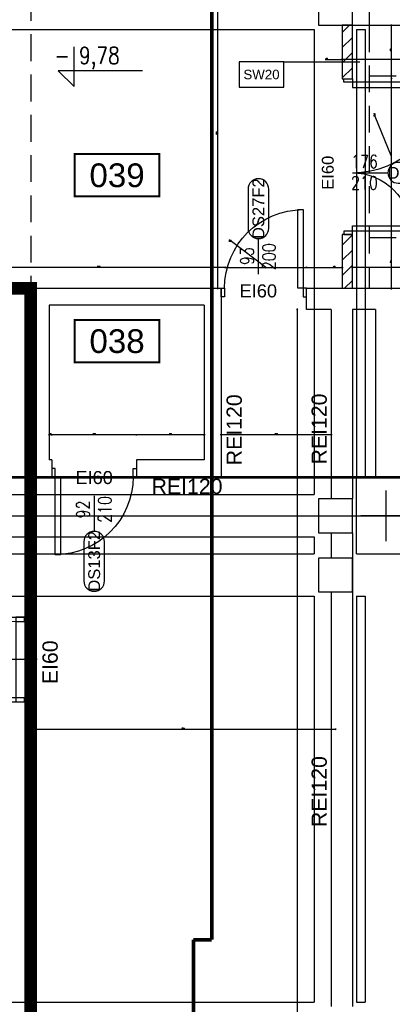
# Model space of a CAD drawing. Header units: centimetres. Extents: x -156440 to 298236, y -263599 to 81430.
# Tile 56 of 170: x 135695 to 140096, y -139007 to -127367. Entities that reach past the tile are written whole.
import ezdxf
from ezdxf.enums import TextEntityAlignment as Align

# ---------------------------------------------------------------- set-up
doc = ezdxf.new("R2010")
doc.units = ezdxf.units.CM
doc.header["$LTSCALE"] = 50
doc.header["$PDMODE"] = 35
doc.header["$PDSIZE"] = 0.1
for name, pattern in [('01-101 Went PP Poziom -2$0$DASHDOT2', [12.7, 6.35, -3.175, 0, -3.175]), ('DOT2', [3.175, 0, -3.175]), ('Kondygnacja -2$0$DIVIDE', [31.75, 12.7, -6.35, 0, -6.35, 0, -6.35]), ('Kondygnacja -2$0$HIDDEN', [9.525, 6.35, -3.175]), ('Kondygnacja -2$0$HIDDEN2', [4.7625, 3.175, -1.5875]), ('Linie przekrojowe$0$DASHDOT', [25.4, 12.7, -6.35, 0, -6.35]), ('Osie rzutów$0$DASHDOT2', [12.7, 6.35, -3.175, 0, -3.175])]:
    doc.linetypes.add(name, pattern=pattern)
doc.layers.get('0').update_dxf_attribs({"color": 8})
doc.layers.get('DEFPOINTS').update_dxf_attribs({"color": 8})
for name, color, linetype in [('01-101 Went PP Poziom -2$0$L_linie przekrojowe', 213, 'Continuous'), ('Kondygnacja -2$0$ARCH_ETAPOWANIE', 8, 'Kondygnacja -2$0$DIVIDE'), ('Kondygnacja -2$0$ARCH_INFO_ETYK_DRZWI', 8, 'Continuous'), ('Kondygnacja -2$0$ARCH_INFO_KOTY_WYSOKOŚCIOWE_IST', 8, 'Continuous'), ('Kondygnacja -2$0$ARCH_INFO_ODPORNOŚĆ OGNIOWA', 8, 'Continuous'), ('Kondygnacja -2$0$ARCH_INFO_OPISY_PRZEGRODY', 8, 'Continuous'), ('Kondygnacja -2$0$ARCH_KONSTR_POWYŻEJ RZUTU_IST', 8, 'Kondygnacja -2$0$HIDDEN2'), ('Kondygnacja -2$0$ARCH_MUROWANE', 8, 'Continuous'), ('Kondygnacja -2$0$ARCH_MUROWANE_IST', 9, 'Continuous'), ('Kondygnacja -2$0$ARCH_NIEWIDOK_IST', 8, 'Kondygnacja -2$0$HIDDEN'), ('Kondygnacja -2$0$ARCH_WYBURZENIA', 8, 'DOT2'), ('Kondygnacja -2$0$ARCH_ŚLUSARKA_DRZWI', 8, 'Continuous'), ('Kondygnacja -2$0$ARCH_ŚLUSARKA_DRZWI_IST', 8, 'Continuous'), ('Kondygnacja -2$0$ARCH_ŻELBET_IST', 9, 'Continuous'), ('Osie rzutów$0$ARCH_INFO_OSIE_IST', 8, 'Osie rzutów$0$DASHDOT2'), ('Pomieszczenia -2$0$ARCH_INFO_AREA_ETYKIETY_200', 8, 'Continuous')]:
    doc.layers.add(name, color=color, linetype=linetype)
for name, color, linetype, lineweight in [('Kondygnacja -2$0$_SP KORYTA', 8, 'Continuous', 25), ('Kondygnacja -2$0$ARCH_INFO_WYMIARY', 8, 'Continuous', 9), ('Linie przekrojowe$0$ARCH_LINIE PRZEKROJOWE', 8, 'Continuous', 25)]:
    doc.layers.add(name, color=color, linetype=linetype, lineweight=lineweight)
doc.styles.add('Kondygnacja -2$0$Arial', font='ARIAL.TTF')
doc.styles.add('Kondygnacja -2$0$Romans', font='Romans.shx', dxfattribs={"width": 0.7})
doc.styles.add('Kondygnacja -2$0$ROMANS-50-CM', font='romans.shx', dxfattribs={"width": 0.8, "height": 10})
doc.styles.add('Pomieszczenia -2$0$Arial', font='ARIAL.TTF')
doc.dimstyles.new('Kondygnacja -2$0$Wymiary 1-100', dxfattribs={"dimtxt": 12, "dimasz": 10, "dimexe": 5, "dimexo": 0, "dimgap": 4, "dimtad": 1, "dimrnd": 0.5, "dimzin": 12, "dimdsep": 46, "dimtxsty": 'Kondygnacja -2$0$Romans', "dimblk": 'Kondygnacja -2$0$_Oblique', "dimcen": 10, "dimdle": 10, "dimclrt": 55, "dimazin": 0, "dimtfac": 1, "dimtmove": 1, "dimatfit": 3, "dimfxl": 0, "dimtolj": 1, "dimtzin": 0, "dimarcsym": 0})

# ---------------------------------------------------------------- blocks, each defined once
blk = doc.blocks.new('Osie rzutów')
at = {"layer": 'Osie rzutów$0$ARCH_INFO_OSIE_IST', "ltscale": 10}
for p, q in [((6200, 12510), (6200, 4800)), ((6200, 12510), (6200, 4571.18)), ((6260, 12510), (6260, 4623.26)), ((6260, 8570), (6260, 8630)), ((4436.04, 8600), (15156.54, 8600)), ((6290, 8600), (6230, 8600))]:
    blk.add_line(p, q, dxfattribs=at)
blk = doc.blocks.new('Linie przekrojowe')
at = {"layer": 'Linie przekrojowe$0$ARCH_LINIE PRZEKROJOWE', "linetype": 'Linie przekrojowe$0$DASHDOT', "ltscale": 5, "const_width": 3, "flags": 128}
blk.add_lwpolyline([(4872.3, 8645.5), (13243.8, 8645.5)], dxfattribs=at)
blk = doc.blocks.new('Kondygnacja -2$0$T-drzwi_dół-200')
at = {"layer": 'Kondygnacja -2$0$ARCH_INFO_ETYK_DRZWI'}
blk.add_line((0, 0), (0, -60), dxfattribs=at)
blk.add_lwpolyline([(-17.5, -77.5), (-17.5, -143.7, 1), (17.5, -143.7), (17.5, -77.5, 1)], format="xyb", close=True, dxfattribs=at)
at = {"layer": 'Kondygnacja -2$0$ARCH_INFO_ETYK_DRZWI', "style": 'Kondygnacja -2$0$Romans', "width": 0.8}
for tag, p in [('ADS_DRZWI:SZEROKOŚĆ', (-7.9, -23)), ('ADS_DRZWI:WYSOKOŚĆ', (29, -23))]:
    blk.add_attdef(tag, text='', height=22, rotation=90, dxfattribs=at).set_placement(p, align=Align.CENTER)
at = {"layer": 'Kondygnacja -2$0$ARCH_INFO_ETYK_DRZWI', "color": 1, "style": 'Kondygnacja -2$0$Arial'}
blk.add_attdef('ADS_DRZWI:ODPORNOŚĆ_OGNIOWA', text='', height=22, dxfattribs=at).set_placement((-0.1, 13.3), align=Align.BOTTOM_CENTER)
at = {"layer": 'Kondygnacja -2$0$ARCH_INFO_ETYK_DRZWI', "style": 'Kondygnacja -2$0$Arial'}
blk.add_attdef('ADS_DRZWI:SYMBOL', text='', height=20, rotation=90, dxfattribs=at).set_placement((0, -110.6), align=Align.MIDDLE)
blk = doc.blocks.new('Kondygnacja -2$0$T-drzwi_prawe-200')
at = {"layer": 'Kondygnacja -2$0$ARCH_INFO_ETYK_DRZWI'}
blk.add_line((0, 0), (60, 0), dxfattribs=at)
blk.add_lwpolyline([(143.7, 17.5), (77.5, 17.5, 1), (77.5, -17.5), (143.7, -17.5, 1)], format="xyb", close=True, dxfattribs=at)
at = {"layer": 'Kondygnacja -2$0$ARCH_INFO_ETYK_DRZWI', "color": 1, "style": 'Kondygnacja -2$0$Arial'}
blk.add_attdef('ADS_DRZWI:ODPORNOŚĆ_OGNIOWA', text='', height=20, rotation=90, dxfattribs=at).set_placement((-25.5, 0.1), align=Align.BOTTOM_CENTER)
at = {"layer": 'Kondygnacja -2$0$ARCH_INFO_ETYK_DRZWI', "style": 'Kondygnacja -2$0$Romans', "width": 0.8}
for tag, p in [('ADS_DRZWI:SZEROKOŚĆ', (20.5, 8)), ('ADS_DRZWI:WYSOKOŚĆ', (20.5, -28))]:
    blk.add_attdef(tag, text='', height=22, dxfattribs=at).set_placement(p, align=Align.CENTER)
at = {"layer": 'Kondygnacja -2$0$ARCH_INFO_ETYK_DRZWI', "style": 'Kondygnacja -2$0$Arial'}
blk.add_attdef('ADS_DRZWI:SYMBOL', text='', height=20, dxfattribs=at).set_placement((110.7, 0), align=Align.MIDDLE)
blk = doc.blocks.new('Kondygnacja -2$0$T-drzwi_góra-200')
at = {"layer": 'Kondygnacja -2$0$ARCH_INFO_ETYK_DRZWI'}
blk.add_line((0, 0), (0, 60), dxfattribs=at)
blk.add_lwpolyline([(-17.5, 143.7), (-17.5, 77.5, 1), (17.5, 77.5), (17.5, 143.7, 1)], format="xyb", close=True, dxfattribs=at)
at = {"layer": 'Kondygnacja -2$0$ARCH_INFO_ETYK_DRZWI', "style": 'Kondygnacja -2$0$Arial'}
blk.add_attdef('ADS_DRZWI:SYMBOL', text='', height=20, rotation=90, dxfattribs=at).set_placement((0, 110.6), align=Align.MIDDLE)
at = {"layer": 'Kondygnacja -2$0$ARCH_INFO_ETYK_DRZWI', "style": 'Kondygnacja -2$0$Romans', "width": 0.8}
for tag, p in [('ADS_DRZWI:SZEROKOŚĆ', (-8, 30.5)), ('ADS_DRZWI:WYSOKOŚĆ', (29, 29.5))]:
    blk.add_attdef(tag, text='', height=22, rotation=90, dxfattribs=at).set_placement(p, align=Align.CENTER)
at = {"layer": 'Kondygnacja -2$0$ARCH_INFO_ETYK_DRZWI', "color": 1, "style": 'Kondygnacja -2$0$Arial'}
blk.add_attdef('ADS_DRZWI:ODPORNOŚĆ_OGNIOWA', text='', height=22, dxfattribs=at).set_placement((-0.1, -45.8), align=Align.BOTTOM_CENTER)
blk = doc.blocks.new('Kondygnacja -2$0$_Oblique')
at = {"color": 0, "linetype": 'ByBlock', "lineweight": -2}
blk.add_line((-0.5, -0.5), (0.5, 0.5), dxfattribs=at)
blk = doc.blocks.new('*D238')
at = {"layer": 'DEFPOINTS', "color": 0}
for p in [(135824, -135432), (139424, -135432), (139424, -135756)]:
    blk.add_point(p, dxfattribs=at)
at = {"layer": 'Kondygnacja -2$0$ARCH_INFO_WYMIARY', "color": 0, "lineweight": -2}
for p, q in [((135814, -135756), (139434, -135756)), ((135824, -135748), (135824, -135761)), ((139424, -135748), (139424, -135761))]:
    blk.add_line(p, q, dxfattribs=at)
at = {"layer": 'Kondygnacja -2$0$ARCH_INFO_WYMIARY', "color": 0, "lineweight": -2, "xscale": 10, "yscale": 10, "zscale": 10, "rotation": 180}
blk.add_blockref('Kondygnacja -2$0$_Oblique', (135824, -135756), dxfattribs=at)
at = {"layer": 'Kondygnacja -2$0$ARCH_INFO_WYMIARY', "color": 0, "lineweight": -2, "xscale": 10, "yscale": 10, "zscale": 10}
blk.add_blockref('Kondygnacja -2$0$_Oblique', (139424, -135756), dxfattribs=at)
at = {"layer": 'Kondygnacja -2$0$ARCH_INFO_WYMIARY', "color": 55, "insert": (137624, -135746), "char_height": 12, "attachment_point": 5, "style": 'Kondygnacja -2$0$Romans'}
blk.add_mtext('\\A1;3600', dxfattribs=at)
blk = doc.blocks.new('*D189')
at = {"layer": 'DEFPOINTS', "color": 0}
for p in [(138630, -130792), (138630, -157432), (138974, -157432)]:
    blk.add_point(p, dxfattribs=at)
at = {"layer": 'Kondygnacja -2$0$ARCH_INFO_WYMIARY', "color": 0, "lineweight": -2}
for p, q in [((138966, -130792), (138979, -130792)), ((138974, -130782), (138974, -157442)), ((138966, -157432), (138979, -157432))]:
    blk.add_line(p, q, dxfattribs=at)
at = {"layer": 'Kondygnacja -2$0$ARCH_INFO_WYMIARY', "color": 0, "lineweight": -2, "xscale": 10, "yscale": 10, "zscale": 10}
for p, rotation in [((138974, -130792), 90), ((138974, -157432), 270)]:
    blk.add_blockref('Kondygnacja -2$0$_Oblique', p, dxfattribs=dict(at, rotation=rotation))
at = {"layer": 'Kondygnacja -2$0$ARCH_INFO_WYMIARY', "color": 55, "insert": (138964, -144112), "char_height": 12, "attachment_point": 5, "rotation": 90, "style": 'Kondygnacja -2$0$Romans'}
blk.add_mtext('\\A1;26640', dxfattribs=at)
blk = doc.blocks.new('*D242')
at = {"layer": 'DEFPOINTS', "color": 0}
for p in [(137824, -126872), (137824, -130542), (138030, -130542)]:
    blk.add_point(p, dxfattribs=at)
at = {"layer": 'Kondygnacja -2$0$ARCH_INFO_WYMIARY', "color": 0, "lineweight": -2}
for p, q in [((138022, -126872), (138035, -126872)), ((138030, -126862), (138030, -130552)), ((138022, -130542), (138035, -130542))]:
    blk.add_line(p, q, dxfattribs=at)
at = {"layer": 'Kondygnacja -2$0$ARCH_INFO_WYMIARY', "color": 0, "lineweight": -2, "xscale": 10, "yscale": 10, "zscale": 10}
for p, rotation in [((138030, -126872), 90), ((138030, -130542), 270)]:
    blk.add_blockref('Kondygnacja -2$0$_Oblique', p, dxfattribs=dict(at, rotation=rotation))
at = {"layer": 'Kondygnacja -2$0$ARCH_INFO_WYMIARY', "color": 55, "insert": (138020, -128707), "char_height": 12, "attachment_point": 5, "rotation": 90, "style": 'Kondygnacja -2$0$Romans'}
blk.add_mtext('\\A1;3670', dxfattribs=at)
blk = doc.blocks.new('*D191')
at = {"layer": 'DEFPOINTS', "color": 0}
for p in [(138074, -131705), (139374, -131705), (138074, -132274)]:
    blk.add_point(p, dxfattribs=at)
at = {"layer": 'Kondygnacja -2$0$ARCH_INFO_WYMIARY', "color": 0, "lineweight": -2}
for p, q in [((139384, -132274), (138064, -132274)), ((138074, -132266), (138074, -132279)), ((139374, -132266), (139374, -132279))]:
    blk.add_line(p, q, dxfattribs=at)
at = {"layer": 'Kondygnacja -2$0$ARCH_INFO_WYMIARY', "color": 0, "lineweight": -2, "xscale": 10, "yscale": 10, "zscale": 10, "rotation": 180}
blk.add_blockref('Kondygnacja -2$0$_Oblique', (138074, -132274), dxfattribs=at)
at = {"layer": 'Kondygnacja -2$0$ARCH_INFO_WYMIARY', "color": 0, "lineweight": -2, "xscale": 10, "yscale": 10, "zscale": 10}
blk.add_blockref('Kondygnacja -2$0$_Oblique', (139374, -132274), dxfattribs=at)
at = {"layer": 'Kondygnacja -2$0$ARCH_INFO_WYMIARY', "color": 55, "insert": (138724, -132264), "char_height": 12, "attachment_point": 5, "style": 'Kondygnacja -2$0$Romans'}
blk.add_mtext('\\A1;1300', dxfattribs=at)
blk = doc.blocks.new('*D192')
at = {"layer": 'DEFPOINTS', "color": 0}
for p in [(147969, -127432), (139624, -127522), (139624, -127838)]:
    blk.add_point(p, dxfattribs=at)
at = {"layer": 'Kondygnacja -2$0$ARCH_INFO_WYMIARY', "color": 0, "lineweight": -2}
for p, q in [((147979, -127838), (139614, -127838)), ((139624, -127830), (139624, -127843)), ((147969, -127830), (147969, -127843))]:
    blk.add_line(p, q, dxfattribs=at)
at = {"layer": 'Kondygnacja -2$0$ARCH_INFO_WYMIARY', "color": 0, "lineweight": -2, "xscale": 10, "yscale": 10, "zscale": 10, "rotation": 180}
blk.add_blockref('Kondygnacja -2$0$_Oblique', (139624, -127838), dxfattribs=at)
at = {"layer": 'Kondygnacja -2$0$ARCH_INFO_WYMIARY', "color": 0, "lineweight": -2, "xscale": 10, "yscale": 10, "zscale": 10}
blk.add_blockref('Kondygnacja -2$0$_Oblique', (147969, -127838), dxfattribs=at)
at = {"layer": 'Kondygnacja -2$0$ARCH_INFO_WYMIARY', "color": 55, "insert": (143797, -127828), "char_height": 12, "attachment_point": 5, "style": 'Kondygnacja -2$0$Romans'}
blk.add_mtext('\\A1;8345', dxfattribs=at)
blk = doc.blocks.new('*D194')
at = {"layer": 'DEFPOINTS', "color": 0}
for p in [(139624, -130295), (139624, -130548), (147969, -130662)]:
    blk.add_point(p, dxfattribs=at)
at = {"layer": 'Kondygnacja -2$0$ARCH_INFO_WYMIARY', "color": 0, "lineweight": -2}
for p, q in [((147979, -130295), (139614, -130295)), ((139624, -130303), (139624, -130290)), ((147969, -130303), (147969, -130290))]:
    blk.add_line(p, q, dxfattribs=at)
at = {"layer": 'Kondygnacja -2$0$ARCH_INFO_WYMIARY', "color": 0, "lineweight": -2, "xscale": 10, "yscale": 10, "zscale": 10, "rotation": 180}
blk.add_blockref('Kondygnacja -2$0$_Oblique', (139624, -130295), dxfattribs=at)
at = {"layer": 'Kondygnacja -2$0$ARCH_INFO_WYMIARY', "color": 0, "lineweight": -2, "xscale": 10, "yscale": 10, "zscale": 10}
blk.add_blockref('Kondygnacja -2$0$_Oblique', (147969, -130295), dxfattribs=at)
at = {"layer": 'Kondygnacja -2$0$ARCH_INFO_WYMIARY', "color": 55, "insert": (143797, -130285), "char_height": 12, "attachment_point": 5, "style": 'Kondygnacja -2$0$Romans'}
blk.add_mtext('\\A1;8345', dxfattribs=at)
blk = doc.blocks.new('*D208')
at = {"layer": 'DEFPOINTS', "color": 0}
for p in [(135074, -130295), (135074, -130542), (138124, -130542)]:
    blk.add_point(p, dxfattribs=at)
at = {"layer": 'Kondygnacja -2$0$ARCH_INFO_WYMIARY', "color": 0, "lineweight": -2}
for p, q in [((138134, -130295), (135064, -130295)), ((135074, -130303), (135074, -130290)), ((138124, -130303), (138124, -130290))]:
    blk.add_line(p, q, dxfattribs=at)
at = {"layer": 'Kondygnacja -2$0$ARCH_INFO_WYMIARY', "color": 0, "lineweight": -2, "xscale": 10, "yscale": 10, "zscale": 10, "rotation": 180}
blk.add_blockref('Kondygnacja -2$0$_Oblique', (135074, -130295), dxfattribs=at)
at = {"layer": 'Kondygnacja -2$0$ARCH_INFO_WYMIARY', "color": 0, "lineweight": -2, "xscale": 10, "yscale": 10, "zscale": 10}
blk.add_blockref('Kondygnacja -2$0$_Oblique', (138124, -130295), dxfattribs=at)
at = {"layer": 'Kondygnacja -2$0$ARCH_INFO_WYMIARY', "color": 55, "insert": (136627, -130285), "char_height": 12, "attachment_point": 5, "style": 'Kondygnacja -2$0$Romans'}
blk.add_mtext('\\A1;3050', dxfattribs=at)
blk = doc.blocks.new('*D211')
at = {"layer": 'DEFPOINTS', "color": 0}
for p in [(139084, -130295), (138124, -130542), (139084, -130542)]:
    blk.add_point(p, dxfattribs=at)
at = {"layer": 'Kondygnacja -2$0$ARCH_INFO_WYMIARY', "color": 0, "lineweight": -2}
for p, q in [((138195, -129987), (138165, -129987)), ((138604, -130295), (138195, -129987)), ((138114, -130295), (139094, -130295)), ((138124, -130303), (138124, -130290)), ((139084, -130303), (139084, -130290))]:
    blk.add_line(p, q, dxfattribs=at)
at = {"layer": 'Kondygnacja -2$0$ARCH_INFO_WYMIARY', "color": 0, "lineweight": -2, "xscale": 10, "yscale": 10, "zscale": 10, "rotation": 180}
blk.add_blockref('Kondygnacja -2$0$_Oblique', (138124, -130295), dxfattribs=at)
at = {"layer": 'Kondygnacja -2$0$ARCH_INFO_WYMIARY', "color": 0, "lineweight": -2, "xscale": 10, "yscale": 10, "zscale": 10}
blk.add_blockref('Kondygnacja -2$0$_Oblique', (139084, -130295), dxfattribs=at)
at = {"layer": 'Kondygnacja -2$0$ARCH_INFO_WYMIARY', "color": 55, "insert": (138180, -129977), "char_height": 12, "attachment_point": 5, "style": 'Kondygnacja -2$0$Romans'}
blk.add_mtext('\\A1;960', dxfattribs=at)
blk = doc.blocks.new('*D212')
at = {"layer": 'DEFPOINTS', "color": 0}
for p in [(139504, -130295), (139084, -130542), (139504, -130542)]:
    blk.add_point(p, dxfattribs=at)
at = {"layer": 'Kondygnacja -2$0$ARCH_INFO_WYMIARY', "color": 0, "lineweight": -2}
for p, q in [((139074, -130295), (139514, -130295)), ((139084, -130303), (139084, -130290)), ((139504, -130303), (139504, -130290))]:
    blk.add_line(p, q, dxfattribs=at)
at = {"layer": 'Kondygnacja -2$0$ARCH_INFO_WYMIARY', "color": 0, "lineweight": -2, "xscale": 10, "yscale": 10, "zscale": 10, "rotation": 180}
blk.add_blockref('Kondygnacja -2$0$_Oblique', (139084, -130295), dxfattribs=at)
at = {"layer": 'Kondygnacja -2$0$ARCH_INFO_WYMIARY', "color": 0, "lineweight": -2, "xscale": 10, "yscale": 10, "zscale": 10}
blk.add_blockref('Kondygnacja -2$0$_Oblique', (139504, -130295), dxfattribs=at)
at = {"layer": 'Kondygnacja -2$0$ARCH_INFO_WYMIARY', "color": 55, "insert": (139409, -130285), "char_height": 12, "attachment_point": 5, "style": 'Kondygnacja -2$0$Romans'}
blk.add_mtext('\\A1;420', dxfattribs=at)
blk = doc.blocks.new('*D213')
at = {"layer": 'DEFPOINTS', "color": 0}
for p in [(139624, -129907), (140087, -129907), (139706, -130548)]:
    blk.add_point(p, dxfattribs=at)
at = {"layer": 'Kondygnacja -2$0$ARCH_INFO_WYMIARY', "color": 0, "lineweight": -2}
for p, q in [((140087, -130558), (140087, -129897)), ((140079, -129907), (140092, -129907)), ((140079, -130548), (140092, -130548))]:
    blk.add_line(p, q, dxfattribs=at)
at = {"layer": 'Kondygnacja -2$0$ARCH_INFO_WYMIARY', "color": 0, "lineweight": -2, "xscale": 10, "yscale": 10, "zscale": 10}
for p, rotation in [((140087, -129907), 90), ((140087, -130548), 270)]:
    blk.add_blockref('Kondygnacja -2$0$_Oblique', p, dxfattribs=dict(at, rotation=rotation))
at = {"layer": 'Kondygnacja -2$0$ARCH_INFO_WYMIARY', "color": 55, "insert": (140077, -130227), "char_height": 12, "attachment_point": 5, "rotation": 90, "style": 'Kondygnacja -2$0$Romans'}
blk.add_mtext('\\A1;641', dxfattribs=at)
blk = doc.blocks.new('*D214')
at = {"layer": 'DEFPOINTS', "color": 0}
for p in [(139623, -128065), (140087, -128065), (139624, -129907)]:
    blk.add_point(p, dxfattribs=at)
at = {"layer": 'Kondygnacja -2$0$ARCH_INFO_WYMIARY', "color": 0, "lineweight": -2}
for p, q in [((140079, -128065), (140092, -128065)), ((140087, -129917), (140087, -128055)), ((139894, -128510), (139894, -128474)), ((140087, -128986), (139894, -128510)), ((140079, -129907), (140092, -129907))]:
    blk.add_line(p, q, dxfattribs=at)
at = {"layer": 'Kondygnacja -2$0$ARCH_INFO_WYMIARY', "color": 0, "lineweight": -2, "xscale": 10, "yscale": 10, "zscale": 10}
for p, rotation in [((140087, -128065), 90), ((140087, -129907), 270)]:
    blk.add_blockref('Kondygnacja -2$0$_Oblique', p, dxfattribs=dict(at, rotation=rotation))
at = {"layer": 'Kondygnacja -2$0$ARCH_INFO_WYMIARY', "color": 55, "insert": (139884, -128492), "char_height": 12, "attachment_point": 5, "rotation": 90, "style": 'Kondygnacja -2$0$Romans'}
blk.add_mtext('\\A1;1842', dxfattribs=at)
blk = doc.blocks.new('*D215')
at = {"layer": 'DEFPOINTS', "color": 0}
for p in [(139706, -127432), (140087, -127432), (139623, -128065)]:
    blk.add_point(p, dxfattribs=at)
at = {"layer": 'Kondygnacja -2$0$ARCH_INFO_WYMIARY', "color": 0, "lineweight": -2}
for p, q in [((140079, -127432), (140092, -127432)), ((140087, -128075), (140087, -127422)), ((140079, -128065), (140092, -128065))]:
    blk.add_line(p, q, dxfattribs=at)
at = {"layer": 'Kondygnacja -2$0$ARCH_INFO_WYMIARY', "color": 0, "lineweight": -2, "xscale": 10, "yscale": 10, "zscale": 10}
for p, rotation in [((140087, -127432), 90), ((140087, -128065), 270)]:
    blk.add_blockref('Kondygnacja -2$0$_Oblique', p, dxfattribs=dict(at, rotation=rotation))
at = {"layer": 'Kondygnacja -2$0$ARCH_INFO_WYMIARY', "color": 55, "insert": (140077, -127724), "char_height": 12, "attachment_point": 5, "rotation": 90, "style": 'Kondygnacja -2$0$Romans'}
blk.add_mtext('\\A1;633', dxfattribs=at)
blk = doc.blocks.new('*D216')
at = {"layer": 'DEFPOINTS', "color": 0}
for p in [(139504, -127432), (139624, -127432), (139504, -127838)]:
    blk.add_point(p, dxfattribs=at)
at = {"layer": 'Kondygnacja -2$0$ARCH_INFO_WYMIARY', "color": 0, "lineweight": -2}
for p, q in [((139305, -127838), (139504, -127838)), ((139634, -127838), (139494, -127838)), ((139504, -127830), (139504, -127843)), ((139624, -127830), (139624, -127843))]:
    blk.add_line(p, q, dxfattribs=at)
at = {"layer": 'Kondygnacja -2$0$ARCH_INFO_WYMIARY', "color": 0, "lineweight": -2, "xscale": 10, "yscale": 10, "zscale": 10, "rotation": 180}
blk.add_blockref('Kondygnacja -2$0$_Oblique', (139504, -127838), dxfattribs=at)
at = {"layer": 'Kondygnacja -2$0$ARCH_INFO_WYMIARY', "color": 0, "lineweight": -2, "xscale": 10, "yscale": 10, "zscale": 10}
blk.add_blockref('Kondygnacja -2$0$_Oblique', (139624, -127838), dxfattribs=at)
at = {"layer": 'Kondygnacja -2$0$ARCH_INFO_WYMIARY', "color": 55, "insert": (139320, -127828), "char_height": 12, "attachment_point": 5, "style": 'Kondygnacja -2$0$Romans'}
blk.add_mtext('\\A1;120', dxfattribs=at)
blk = doc.blocks.new('*D258')
at = {"layer": 'DEFPOINTS', "color": 0}
for p in [(137074, -132274), (137074, -132572), (137874, -132572)]:
    blk.add_point(p, dxfattribs=at)
at = {"layer": 'Kondygnacja -2$0$ARCH_INFO_WYMIARY', "color": 0, "lineweight": -2}
for p, q in [((137884, -132274), (137064, -132274)), ((137074, -132282), (137074, -132269)), ((137874, -132282), (137874, -132269))]:
    blk.add_line(p, q, dxfattribs=at)
at = {"layer": 'Kondygnacja -2$0$ARCH_INFO_WYMIARY', "color": 0, "lineweight": -2, "xscale": 10, "yscale": 10, "zscale": 10, "rotation": 180}
blk.add_blockref('Kondygnacja -2$0$_Oblique', (137074, -132274), dxfattribs=at)
at = {"layer": 'Kondygnacja -2$0$ARCH_INFO_WYMIARY', "color": 0, "lineweight": -2, "xscale": 10, "yscale": 10, "zscale": 10}
blk.add_blockref('Kondygnacja -2$0$_Oblique', (137874, -132274), dxfattribs=at)
at = {"layer": 'Kondygnacja -2$0$ARCH_INFO_WYMIARY', "color": 55, "insert": (137474, -132264), "char_height": 12, "attachment_point": 5, "style": 'Kondygnacja -2$0$Romans'}
blk.add_mtext('\\A1;800', dxfattribs=at)
blk = doc.blocks.new('*D259')
at = {"layer": 'DEFPOINTS', "color": 0}
for p in [(136074, -132274), (136074, -132572), (137074, -132572)]:
    blk.add_point(p, dxfattribs=at)
at = {"layer": 'Kondygnacja -2$0$ARCH_INFO_WYMIARY', "color": 0, "lineweight": -2}
for p, q in [((137084, -132274), (136064, -132274)), ((136074, -132282), (136074, -132269)), ((137074, -132282), (137074, -132269))]:
    blk.add_line(p, q, dxfattribs=at)
at = {"layer": 'Kondygnacja -2$0$ARCH_INFO_WYMIARY', "color": 0, "lineweight": -2, "xscale": 10, "yscale": 10, "zscale": 10, "rotation": 180}
blk.add_blockref('Kondygnacja -2$0$_Oblique', (136074, -132274), dxfattribs=at)
at = {"layer": 'Kondygnacja -2$0$ARCH_INFO_WYMIARY', "color": 0, "lineweight": -2, "xscale": 10, "yscale": 10, "zscale": 10}
blk.add_blockref('Kondygnacja -2$0$_Oblique', (137074, -132274), dxfattribs=at)
at = {"layer": 'Kondygnacja -2$0$ARCH_INFO_WYMIARY', "color": 55, "insert": (136574, -132264), "char_height": 12, "attachment_point": 5, "style": 'Kondygnacja -2$0$Romans'}
blk.add_mtext('\\A1;1000', dxfattribs=at)
blk = doc.blocks.new('*D260')
at = {"layer": 'DEFPOINTS', "color": 0}
for p in [(136044, -132274), (136044, -132572), (136074, -132572)]:
    blk.add_point(p, dxfattribs=at)
at = {"layer": 'Kondygnacja -2$0$ARCH_INFO_WYMIARY', "color": 0, "lineweight": -2}
for p, q in [((136084, -132274), (136034, -132274)), ((136044, -132282), (136044, -132269)), ((136074, -132282), (136074, -132269))]:
    blk.add_line(p, q, dxfattribs=at)
at = {"layer": 'Kondygnacja -2$0$ARCH_INFO_WYMIARY', "color": 0, "lineweight": -2, "xscale": 10, "yscale": 10, "zscale": 10, "rotation": 180}
blk.add_blockref('Kondygnacja -2$0$_Oblique', (136044, -132274), dxfattribs=at)
at = {"layer": 'Kondygnacja -2$0$ARCH_INFO_WYMIARY', "color": 0, "lineweight": -2, "xscale": 10, "yscale": 10, "zscale": 10}
blk.add_blockref('Kondygnacja -2$0$_Oblique', (136074, -132274), dxfattribs=at)
at = {"layer": 'Kondygnacja -2$0$ARCH_INFO_WYMIARY', "color": 55, "insert": (136059, -132264), "char_height": 12, "attachment_point": 5, "style": 'Kondygnacja -2$0$Romans'}
blk.add_mtext('\\A1;30', dxfattribs=at)
blk = doc.blocks.new('Kondygnacja -2$0$DRZWI90')
blk.add_line((-45, 0), (-45, 90))
at = {"lineweight": -3}
for p, q in [((0, -25), (0, 25)), ((45, 0), (-45, 0))]:
    blk.add_line(p, q, dxfattribs=at)
for points in [[(-50, -10), (-45, -10), (-45, 0), (-50, 0)], [(45, -10), (50, -10), (50, 0), (45, 0)]]:
    blk.add_lwpolyline(points, close=True, dxfattribs=at)
blk.add_arc((-45, 0), 90, 0, 90, dxfattribs=at)
blk = doc.blocks.new('Kondygnacja -2$0$konstukcja stropu -2')
at = {"layer": 'Kondygnacja -2$0$ARCH_KONSTR_POWYŻEJ RZUTU_IST', "ltscale": 10}
for p, q in [((5625, 9175), (6175, 9175)), ((6175, 9175), (6175, 8625)), ((6225, 9175), (6225, 8645)), ((6225, 9175), (6235, 9175)), ((6235, 9175), (6235, 8645)), ((5624.9, 8625), (6175, 8625)), ((5625, 8575), (6175, 8575)), ((6175, 8575), (6175, 8555)), ((5625, 8555), (6175, 8555)), ((5625, 8505), (6175, 8505)), ((6175, 8505), (6175, 8025)), ((6225, 8505), (6225, 8025)), ((6225, 8505), (6235, 8505)), ((6235, 8505), (6235, 8025)), ((5625, 8025), (6175, 8025)), ((6225, 8025), (6235, 8025))]:
    blk.add_line(p, q, dxfattribs=at)
blk = doc.blocks.new('Pomieszczenia -2$0$etykieta_numer')
at = {"color": 0, "linetype": 'ByBlock', "const_width": 2.44}
blk.add_lwpolyline([(-50, -50), (-50, 0), (50, 0), (50, -50)], close=True, dxfattribs=at)
at = {"color": 0, "linetype": 'ByBlock', "style": 'Pomieszczenia -2$0$Arial'}
blk.add_attdef('AECAREA:NUMER_LOKALU', text='', height=28, dxfattribs=at).set_placement((0, -25), align=Align.MIDDLE)

msp = doc.modelspace()

# ---------------------------------------------------------------- hatches: boundary and pattern name
at = {"layer": 'Kondygnacja -2$0$ARCH_MUROWANE', "linetype": 'Continuous', "lineweight": -3}
h = msp.add_hatch(dxfattribs=at)
h.set_pattern_fill('ANSI31', color=256, scale=40, angle=-360, style=0)
h.set_pattern_definition([(45, (77424.24, -219231.77), (-89.80256, 89.80256), [])])
h.paths.add_polyline_path([(139624.241, -127431.769), (139504.241, -127431.769), (139504.241, -128066.769), (139624.241, -128066.769)], flags=0)
h.paths.add_polyline_path([(139624.241, -129906.769), (139504.241, -129906.769), (139504.241, -130541.769), (139624.241, -130541.769)], flags=0)

# ---------------------------------------------------------------- linework, layer by layer
at = {"layer": '01-101 Went PP Poziom -2$0$L_linie przekrojowe', "linetype": '01-101 Went PP Poziom -2$0$DASHDOT2', "const_width": 42}
for points, elevation in [([(137961.584, -95069.507), (137963.569, -138243.57)], -3480), ([(137746.861, -138243.57), (137746.861, -158000.738)], -9055), ([(137963.569, -138243.57), (137746.861, -138243.57)], -3480)]:
    msp.add_lwpolyline(points, dxfattribs=dict(at, elevation=elevation))
at = {"layer": 'Kondygnacja -2$0$ARCH_ETAPOWANIE', "ltscale": 10, "const_width": 150, "elevation": -3480}
msp.add_lwpolyline([(158104.241, -127431.771), (158104.241, -157231.769), (135824.241, -157231.769), (135824.241, -130541.769), (126714.241, -130541.769), (126714.241, -129691.769), (126714.241, -129691.769), (126714.241, -120621.769), (126714.241, -120621.769), (131274.241, -120621.769), (132658.763, -120621.769), (135524.241, -120621.769), (135524.241, -120621.769), (135524.241, -96871.769)], dxfattribs=at)
at = {"layer": 'Kondygnacja -2$0$ARCH_INFO_KOTY_WYSOKOŚCIOWE_IST', "elevation": -3480}
msp.add_lwpolyline([(137146.246, -127969.987), (136149.062, -127969.987), (136336.562, -128157.487), (136336.562, -127689.054)], dxfattribs=at)
at = {"layer": 'Kondygnacja -2$0$ARCH_INFO_OPISY_PRZEGRODY', "elevation": -3480}
msp.add_lwpolyline([(138288.29, -128165.487), (138813.29, -128165.487), (138813.29, -127865.487), (138288.29, -127865.487), (138288.29, -128165.487)], close=True, dxfattribs=at)
msp.add_lwpolyline([(138813.29, -127865.487), (139713.676, -127865.487)], dxfattribs=at)
at = {"layer": 'Kondygnacja -2$0$ARCH_MUROWANE', "linetype": 'Continuous', "lineweight": -3}
for p, q in [((139624.241, -127431.769, -3480), (139504.241, -127431.769, -3480)), ((139504.241, -127431.769, -3480), (139504.241, -128066.769, -3480)), ((139624.241, -128066.769, -3480), (139624.241, -127431.769, -3480)), ((139504.241, -128066.769, -3480), (139624.241, -128066.769, -3480)), ((139624.241, -129906.769, -3480), (139504.241, -129906.769, -3480)), ((139504.241, -129906.769, -3480), (139504.241, -130541.769, -3480)), ((139624.241, -130541.769, -3480), (139624.241, -129906.769, -3480)), ((139504.241, -130541.769, -3480), (139624.241, -130541.769, -3480))]:
    msp.add_line(p, q, dxfattribs=at)
at = {"layer": 'Kondygnacja -2$0$ARCH_MUROWANE_IST', "ltscale": 4}
for p, q in [((135824.241, -130541.769, -3480), (135074.241, -130541.769, -3480)), ((135824.241, -130541.769, -3480), (135824.241, -134431.769, -3480)), ((135844.241, -130541.769, -3480), (138074.241, -130541.769, -3480)), ((135844.241, -130541.769, -3480), (135844.241, -132771.769, -3480)), ((138074.241, -130541.769, -3480), (138074.241, -132771.769, -3480)), ((139084.241, -130791.769, -3480), (139084.241, -130541.769, -3480)), ((139084.241, -130541.769, -3480), (147969.241, -130541.769, -3480)), ((136044.241, -130741.769, -3480), (136044.241, -132571.769, -3480)), ((137874.241, -130741.769, -3480), (136044.241, -130741.769, -3480)), ((137874.241, -130741.769, -3480), (137874.241, -132571.769, -3480)), ((139374.241, -130791.769, -3480), (139084.241, -130791.769, -3480)), ((139374.241, -130791.769, -3480), (139374.241, -133031.769, -3480)), ((139624.241, -130791.769, -3480), (139624.241, -133031.769, -3480)), ((139899.241, -130791.769, -3480), (139624.241, -130791.769, -3480)), ((139899.241, -130791.769, -3480), (139899.241, -132781.769, -3480)), ((136074.241, -132571.769, -3480), (136044.241, -132571.769, -3480)), ((136074.241, -132571.769, -3480), (136074.241, -132771.769, -3480)), ((137874.241, -132571.769, -3480), (137074.241, -132571.769, -3480)), ((137074.241, -132571.769, -3480), (137074.241, -132771.769, -3480)), ((136074.241, -132771.769, -3480), (135844.241, -132771.769, -3480)), ((138074.241, -132771.769, -3480), (137074.241, -132771.769, -3480)), ((139374.241, -133431.769, -3480), (139374.241, -133731.769, -3480)), ((139624.241, -133431.769, -3480), (139624.241, -139031.769, -3480)), ((139374.241, -134131.769, -3480), (139374.241, -139031.769, -3480)), ((135574.241, -134431.769, -3480), (135824.241, -134431.769, -3480)), ((135574.241, -135431.769, -3480), (135824.241, -135431.769, -3480)), ((135824.241, -135431.769, -3480), (135824.241, -157431.769, -3480))]:
    msp.add_line(p, q, dxfattribs=at)
at = {"layer": 'Kondygnacja -2$0$ARCH_NIEWIDOK_IST'}
for p, q in [((135824.923, -124681.769, -3480), (135824.241, -130541.769, -3480)), ((139824.241, -127431.769, -3480), (139824.241, -130541.769, -3480)), ((139824.241, -128031.769, -3480), (145674.241, -128031.769, -3480)), ((139824.241, -129941.769, -3480), (145674.241, -129941.769, -3480))]:
    msp.add_line(p, q, dxfattribs=at)
at = {"layer": 'Kondygnacja -2$0$ARCH_WYBURZENIA', "ltscale": 6}
msp.add_line((139024.241, -130541.769, -3480), (139024.241, -129641.769, -3480), dxfattribs=at)
at = {"layer": 'Kondygnacja -2$0$ARCH_WYBURZENIA', "ltscale": 6, "elevation": -3480}
for points in [[(138124.241, -130641.769), (138074.241, -130641.769), (138074.241, -130541.769), (138124.241, -130541.769)], [(139074.241, -130641.769), (139024.241, -130641.769), (139024.241, -130541.769), (139074.241, -130541.769)]]:
    msp.add_lwpolyline(points, close=True, dxfattribs=at)
at = {"layer": 'Kondygnacja -2$0$ARCH_WYBURZENIA', "ltscale": 6}
msp.add_arc((139024.241, -130541.769, -3480), 900, 90, 180, dxfattribs=at)
at = {"layer": 'Kondygnacja -2$0$ARCH_ŚLUSARKA_DRZWI', "linetype": 'Continuous', "lineweight": -3, "elevation": -3480}
for points in [[(139523.241, -128106.769), (139523.241, -128066.769), (139624.241, -128066.769), (139624.241, -128106.769)], [(139624.241, -128106.769), (139624.241, -128169.769), (140694.241, -128169.769), (140694.241, -128106.769)], [(139044.241, -130541.769), (138981.241, -130541.769), (138981.241, -129611.769), (139044.241, -129611.769)], [(139523.241, -129866.769), (139523.241, -129906.769), (139624.241, -129906.769), (139624.241, -129866.769)], [(139624.241, -129866.769), (139624.241, -129803.769), (140314.241, -129803.769), (140314.241, -129866.769)], [(138114.241, -130642.769), (138074.241, -130642.769), (138074.241, -130541.769), (138114.241, -130541.769)], [(139044.241, -130642.769), (139084.241, -130642.769), (139084.241, -130541.769), (139044.241, -130541.769)], [(136114.241, -132670.769), (136074.241, -132670.769), (136074.241, -132771.769), (136114.241, -132771.769)], [(137034.241, -132670.769), (137074.241, -132670.769), (137074.241, -132771.769), (137034.241, -132771.769)], [(136114.241, -132771.769), (136177.241, -132771.769), (136177.241, -133691.769), (136114.241, -133691.769)]]:
    msp.add_lwpolyline(points, close=True, dxfattribs=at)
at = {"layer": 'Kondygnacja -2$0$ARCH_ŚLUSARKA_DRZWI', "linetype": 'Continuous', "lineweight": -3}
msp.add_arc((139624.241, -128106.769, -3480), 1070, 270, 0, dxfattribs=at)
at = {"layer": 'Kondygnacja -2$0$ARCH_ŚLUSARKA_DRZWI', "linetype": 'Continuous', "lineweight": -3, "extrusion": (0, 0, -1)}
for centre, radius, start, end in [((-139624.241, -129866.769, 3480), 690, 90, 180), ((-139044.241, -130541.769, 3480), 930, 0, 90), ((-136114.241, -132771.769, 3480), 920, 180, 270)]:
    msp.add_arc(centre, radius, start, end, dxfattribs=at)
at = {"layer": 'Kondygnacja -2$0$ARCH_ŻELBET_IST', "ltscale": 4}
for p, q in [((139624.241, -127431.769, -3480), (139824.241, -127431.769, -3480)), ((140474.241, -132781.769, -3480), (139674.241, -132781.769, -3480)), ((139674.241, -133681.769, -3480), (139674.241, -132781.769, -3480)), ((139674.241, -133681.769, -3480), (140474.241, -133681.769, -3480))]:
    msp.add_line(p, q, dxfattribs=at)
at = {"layer": 'Kondygnacja -2$0$ARCH_ŻELBET_IST', "ltscale": 4, "elevation": -3480}
for points in [[(139224.241, -127431.769), (139624.241, -127431.769), (139624.241, -127031.769), (139224.241, -127031.769)], [(139824.241, -127431.769), (140224.241, -127431.769), (140224.241, -127031.769), (139824.241, -127031.769)], [(139224.241, -133431.769), (139624.241, -133431.769), (139624.241, -133031.769), (139224.241, -133031.769)], [(139224.241, -134131.769), (139624.241, -134131.769), (139624.241, -133731.769), (139224.241, -133731.769)]]:
    msp.add_lwpolyline(points, close=True, dxfattribs=at)

# ---------------------------------------------------------------- block references
at = {"xscale": 10, "yscale": 10, "zscale": 10}
msp.add_blockref('Linie przekrojowe', (77424.241, -219231.769), dxfattribs=at)
at = {"layer": 'Kondygnacja -2$0$_SP KORYTA', "xscale": 10, "yscale": 10, "zscale": 10}
msp.add_blockref('Kondygnacja -2$0$konstukcja stropu -2', (77424.241, -219231.769, -3480), dxfattribs=at)
at = {"layer": 'Kondygnacja -2$0$ARCH_INFO_ETYK_DRZWI', "linetype": 'Continuous', "lineweight": -3, "xscale": 7, "yscale": 7, "zscale": 6.999999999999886}
for name, p, values in [('Kondygnacja -2$0$T-drzwi_prawe-200', (139624.241, -129176.769, -3480), {'ADS_DRZWI:ODPORNOŚĆ_OGNIOWA': 'EI60', 'ADS_DRZWI:SZEROKOŚĆ': '176', 'ADS_DRZWI:SYMBOL': 'DS15F2', 'ADS_DRZWI:WYSOKOŚĆ': '210'}), ('Kondygnacja -2$0$T-drzwi_góra-200', (138514.241, -130375.255, -3480), {'ADS_DRZWI:ODPORNOŚĆ_OGNIOWA': 'EI60', 'ADS_DRZWI:SYMBOL': 'DS27F2', 'ADS_DRZWI:SZEROKOŚĆ': '93', 'ADS_DRZWI:WYSOKOŚĆ': '200'}), ('Kondygnacja -2$0$T-drzwi_dół-200', (136574.241, -132995.585, -3480), {'ADS_DRZWI:ODPORNOŚĆ_OGNIOWA': 'EI60', 'ADS_DRZWI:WYSOKOŚĆ': '210', 'ADS_DRZWI:SZEROKOŚĆ': '92', 'ADS_DRZWI:SYMBOL': 'DS13F2'})]:
    msp.add_blockref(name, p, dxfattribs=at).add_auto_attribs(values)
at = {"layer": 'Kondygnacja -2$0$ARCH_ŚLUSARKA_DRZWI_IST', "xscale": 10, "yscale": 10, "zscale": 10, "rotation": 90}
msp.add_blockref('Kondygnacja -2$0$DRZWI90', (135649.241, -134931.769, -3480), dxfattribs=at)
at = {"layer": 'Osie rzutów$0$ARCH_INFO_OSIE_IST', "xscale": 10, "yscale": 10, "zscale": 10}
msp.add_blockref('Osie rzutów', (77424.241, -219231.769), dxfattribs=at)
at = {"layer": 'Pomieszczenia -2$0$ARCH_INFO_AREA_ETYKIETY_200', "linetype": 'Continuous', "lineweight": -3}
ref = msp.add_blockref('Pomieszczenia -2$0$etykieta_numer', (136844.583, -128955.628, 6300), dxfattribs=dict(at, xscale=10, yscale=10, zscale=10))
ref.add_attrib('AECAREA:NUMBER', '039', dxfattribs={"layer": '0', "color": 0, "linetype": 'ByBlock', "height": 280, "style": 'Pomieszczenia -2$0$Arial'}).set_placement((136844.583, -129205.628, 6300), align=Align.MIDDLE)
ref = msp.add_blockref('Pomieszczenia -2$0$etykieta_numer', (136844.583, -130916.791, 6300), dxfattribs=dict(at, xscale=10, yscale=10, zscale=10))
ref.add_attrib('AECAREA:NUMBER', '038', dxfattribs={"layer": '0', "color": 0, "linetype": 'ByBlock', "height": 280, "style": 'Pomieszczenia -2$0$Arial'}).set_placement((136844.583, -131166.791, 6300), align=Align.MIDDLE)

# ---------------------------------------------------------------- texts
at = {"layer": 'Kondygnacja -2$0$ARCH_INFO_KOTY_WYSOKOŚCIOWE_IST', "insert": (136107.352, -127820.359, -3480), "char_height": 200, "width": 976.18926, "attachment_point": 4, "line_spacing_factor": 0.9, "style": 'Kondygnacja -2$0$ROMANS-50-CM'}
msp.add_mtext('- 9,78', dxfattribs=at)
at = {"layer": 'Kondygnacja -2$0$ARCH_INFO_ODPORNOŚĆ OGNIOWA', "char_height": 180, "width": 533.32525, "attachment_point": 5, "rotation": 90, "style": 'Kondygnacja -2$0$Arial'}
for s, insert in [('REI120', (138229.377, -132215.009, -3480)), ('REI120', (139233.347, -132205.864, -3480)), ('EI60', (136054.502, -134963.29, -3480)), ('REI120', (139233.347, -136491.948, -3480))]:
    msp.add_mtext(s, dxfattribs=dict(at, insert=insert))
at = {"layer": 'Kondygnacja -2$0$ARCH_INFO_ODPORNOŚĆ OGNIOWA', "insert": (137671.298, -132884.397, -3480), "char_height": 180, "width": 533.32525, "attachment_point": 5, "style": 'Kondygnacja -2$0$Arial'}
msp.add_mtext('REI120', dxfattribs=at)
at = {"layer": 'Kondygnacja -2$0$ARCH_INFO_OPISY_PRZEGRODY', "insert": (138550.79, -128015.487, -3480), "char_height": 112.5, "width": 525, "attachment_point": 5, "style": 'Kondygnacja -2$0$Arial'}
msp.add_mtext('SW20', dxfattribs=at)

# ---------------------------------------------------------------- dimensions: what is measured, and where the dimension line sits
at = {"layer": 'Kondygnacja -2$0$ARCH_INFO_WYMIARY'}
for base, p1, p2, picture, middle in [((138029.821, -130541.769, -3480), (137824.241, -126871.769, -3480), (137824.241, -130541.769, -3480), '*D242', (138019.821, -128706.769, -3480)), ((140086.651, -129906.769, -3480), (139706.028, -130547.877, -3480), (139624.241, -129906.769, -3480), '*D213', (140076.651, -130227.323, -3480)), ((138974.075, -157431.769, -3480), (138630.065, -130791.769, -3480), (138630.065, -157431.769, -3480), '*D189', (138964.075, -144111.769, -3480))]:
    dim = msp.add_linear_dim(base=base, p1=p1, p2=p2, angle=90, dimstyle='Kondygnacja -2$0$Wymiary 1-100', dxfattribs=at)
    dim.commit()
    dim.dimension.update_dxf_attribs({"geometry": picture, "text_midpoint": middle})
for base, p1, p2, picture, middle in [((139504.241, -127838.354, -3480), (139624.241, -127431.769, -3480), (139504.241, -127431.769, -3480), '*D216', (139319.631, -127836.767, -3480)), ((139084.241, -130294.603, -3480), (138124.241, -130541.769, -3480), (139084.241, -130541.769, -3480), '*D211', (138191.038, -129986.772, -3480)), ((135074.241, -130294.603, -3480), (138124.241, -130541.769, -3480), (135074.241, -130541.769, -3480), '*D208', (136626.741, -130294.603, -3480)), ((139504.241, -130294.603, -3480), (139084.241, -130541.769, -3480), (139504.241, -130541.769, -3480), '*D212', (139409.241, -130294.603, -3480))]:
    dim = msp.add_linear_dim(base=base, p1=p1, p2=p2, dimstyle='Kondygnacja -2$0$Wymiary 1-100', dxfattribs=at)
    dim.commit()
    dim.dimension.update_dxf_attribs({"geometry": picture, "text_midpoint": middle, "dimtype": 160})
for base, p1, p2, picture, middle in [((139624.241, -127838.354, -3480), (147969.241, -127431.769, -3480), (139624.241, -127522.186, -3480), '*D192', (143796.741, -127828.354, -3480)), ((139624.241, -130294.603, -3480), (147969.241, -130661.769, -3480), (139624.241, -130547.877, -3480), '*D194', (143796.741, -130284.603, -3480)), ((138074.241, -132274.371, -3480), (139374.241, -131704.526, -3480), (138074.241, -131704.526, -3480), '*D191', (138724.241, -132264.371, -3480)), ((136044.241, -132274.371, -3480), (136074.241, -132571.769, -3480), (136044.241, -132571.769, -3480), '*D260', (136059.241, -132264.371, -3480)), ((136074.241, -132274.371, -3480), (137074.241, -132571.769, -3480), (136074.241, -132571.769, -3480), '*D259', (136574.241, -132264.371, -3480)), ((137074.241, -132274.371, -3480), (137874.241, -132571.769, -3480), (137074.241, -132571.769, -3480), '*D258', (137474.241, -132264.371, -3480)), ((139424.241, -135756.295, -3480), (135824.241, -135431.769, -3480), (139424.241, -135431.769, -3480), '*D238', (137624.241, -135746.295, -3480))]:
    dim = msp.add_linear_dim(base=base, p1=p1, p2=p2, dimstyle='Kondygnacja -2$0$Wymiary 1-100', dxfattribs=at)
    dim.commit()
    dim.dimension.update_dxf_attribs({"geometry": picture, "text_midpoint": middle})
for base, p1, p2, picture, middle in [((140086.6507, -127431.7694, -3480), (139623.0372, -128064.6842, -3480), (139706.028, -127431.7694, -3480), '*D215', (140086.6507, -127724.2694, -3480)), ((140086.6507, -128064.6842, -3480), (139624.2411, -129906.7694, -3480), (139623.0372, -128064.6842, -3480), '*D214', (139893.8045, -128505.9503, -3480))]:
    dim = msp.add_linear_dim(base=base, p1=p1, p2=p2, angle=90, dimstyle='Kondygnacja -2$0$Wymiary 1-100', dxfattribs=at)
    dim.commit()
    dim.dimension.update_dxf_attribs({"geometry": picture, "text_midpoint": middle, "dimtype": 160})

doc.saveas('drawing.dxf')
